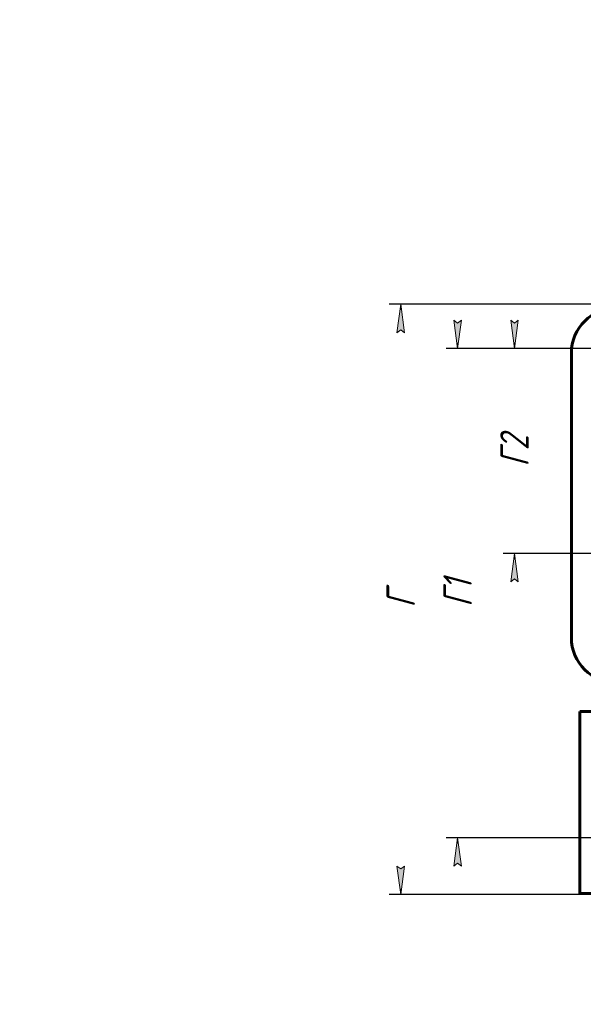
# Model space of a CAD drawing. Header units: millimetres. Extents: x 0 to 297, y 0 to 420.
# Tile 86 of 93: x 0 to 99, y 247 to 420. Entities that reach past the tile are written whole.
import ezdxf

# ---------------------------------------------------------------- set-up
doc = ezdxf.new("R2010")
doc.units = ezdxf.units.MM
doc.linetypes.add('K5LT_BASIC', pattern=[0])
doc.linetypes.add('K5LT_THIN', pattern=[0])
doc.layers.add('Системный слой', color=7, linetype='Continuous')
doc.styles.add('KDIMTEXTSTYLE', font='GOST_AU.SHX', dxfattribs={"width": 0.96, "oblique": 15, "height": 5})
doc.dimstyles.new('KDIMSTYLE (0.20)', dxfattribs={"dimtxt": 5, "dimasz": 1, "dimexe": 2, "dimexo": 0, "dimgap": 1, "dimtad": 1, "dimlfac": 5, "dimtxsty": 'KDIMTEXTSTYLE', "dimsah": 1, "dimcen": 0, "dimdle": 1, "dimadec": 0, "dimazin": 0, "dimtfac": 0.667, "dimtmove": 0, "dimatfit": 3, "dimfxl": 1, "dimtvp": 1, "dimtolj": 1, "dimtzin": 0, "dimarcsym": 0})

# ---------------------------------------------------------------- blocks, each defined once
blk = doc.blocks.new('U171')
at = {"layer": 'Системный слой', "color": 150, "linetype": 'K5LT_BASIC', "lineweight": 60, "true_color": 0x0080ff}
for p, q in [((98.47468656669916, 298.3568661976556), (108.4746865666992, 298.3568661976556)), ((120.4746865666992, 298.3568661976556), (190.4746865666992, 298.3568661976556)), ((202.4746865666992, 298.3568661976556), (212.4746865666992, 298.3568661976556))]:
    blk.add_line(p, q, dxfattribs=at)
blk = doc.blocks.new('U176')
at = {"layer": 'Системный слой', "color": 150, "linetype": 'K5LT_BASIC', "lineweight": 60, "true_color": 0x0080ff}
for p, q in [((108.4746865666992, 266.3568661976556), (98.47468656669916, 266.3568661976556)), ((190.4746865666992, 266.3568661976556), (120.4746865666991, 266.3568661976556)), ((212.4746865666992, 266.3568661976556), (202.4746865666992, 266.3568661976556))]:
    blk.add_line(p, q, dxfattribs=at)
blk = doc.blocks.new('KDIMARROW_01')
at = {"layer": 'Системный слой'}
blk.add_hatch(color=0, dxfattribs=at).paths.add_polyline_path([(0, 0), (-5, 0.658262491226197), (-4.5, 5.51091059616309e-16), (-5, -0.6582624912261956)])
at = {"layer": 'Системный слой', "color": 0, "linetype": 'K5LT_THIN', "lineweight": 18}
for p, q in [((-4.5, 5.51091059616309e-16), (-5, 0.658262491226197)), ((-5, 0.658262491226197), (0, 0)), ((0, 0), (-5, -0.6582624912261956)), ((-5, -0.6582624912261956), (-4.5, 5.51091059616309e-16)), ((0, 0), (-1, 0))]:
    blk.add_line(p, q, dxfattribs=at)

msp = doc.modelspace()

# ---------------------------------------------------------------- linework, layer by layer
at = {"layer": 'Системный слой', "color": 150, "linetype": 'K5LT_BASIC', "lineweight": 60, "true_color": 0x0080ff}
for p, q in [((96.97468656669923, 311.3568661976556), (96.97468656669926, 361.3568661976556)), ((98.47468656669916, 297.7568661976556), (98.47468656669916, 298.3568661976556)), ((98.47468656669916, 266.9568661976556), (98.47468656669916, 297.7568661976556)), ((98.47468656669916, 266.3568661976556), (98.47468656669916, 266.9568661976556))]:
    msp.add_line(p, q, dxfattribs=at)
for centre, start, end in [((104.9746865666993, 361.3568661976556), 90, 180), ((104.9746865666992, 311.3568661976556), 180, 270)]:
    msp.add_arc(centre, 8, start, end, dxfattribs=at)

# ---------------------------------------------------------------- block references
at = {"layer": 'Системный слой'}
for name in ['U171', 'U176']:
    msp.add_blockref(name, (0, 0), dxfattribs=at)

# ---------------------------------------------------------------- dimensions: what is measured, and where the dimension line sits
at = {"layer": 'Системный слой', "color": 7}
for base, p1, p2, location, text in [((66.97468656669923, 369.9568661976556), (108.4746865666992, 266.1568661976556), (118.1443826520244, 369.9568661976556), (66.97468656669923, 318.0568661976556), '\\H5.0;\\W0.965;\\Q15;\\H5.0;\\W0.965;\\Q15;\\Q15;Г'), ((76.97468656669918, 276.1568661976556), (111.8519857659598, 362.1568661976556), (111.0082439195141, 276.1568661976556), (76.97468656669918, 319.1568661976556), '\\H5.0;\\W0.965;\\Q15;\\H5.0;\\W0.965;\\Q15;\\Q15;Г1'), ((86.97468656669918, 326.1568661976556), (111.8519857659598, 362.1568661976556), (111.8519857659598, 326.1568661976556), (86.97468656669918, 344.1568661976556), '\\H5.0;\\W0.965;\\Q15;\\H5.0;\\W0.965;\\Q15;\\Q15;Г2')]:
    msp.add_linear_dim(base=base, p1=p1, p2=p2, angle=90, location=location, text=text, dimstyle='KDIMSTYLE (0.20)', override={"dimexo": 0, "dimblk1": 'KDIMARROW_01', "dimblk2": 'KDIMARROW_01', "dimse1": 0, "dimse2": 0, "dimclrt": 7, "dimtolj": 1}, dxfattribs=at).render()

doc.saveas('drawing.dxf')
